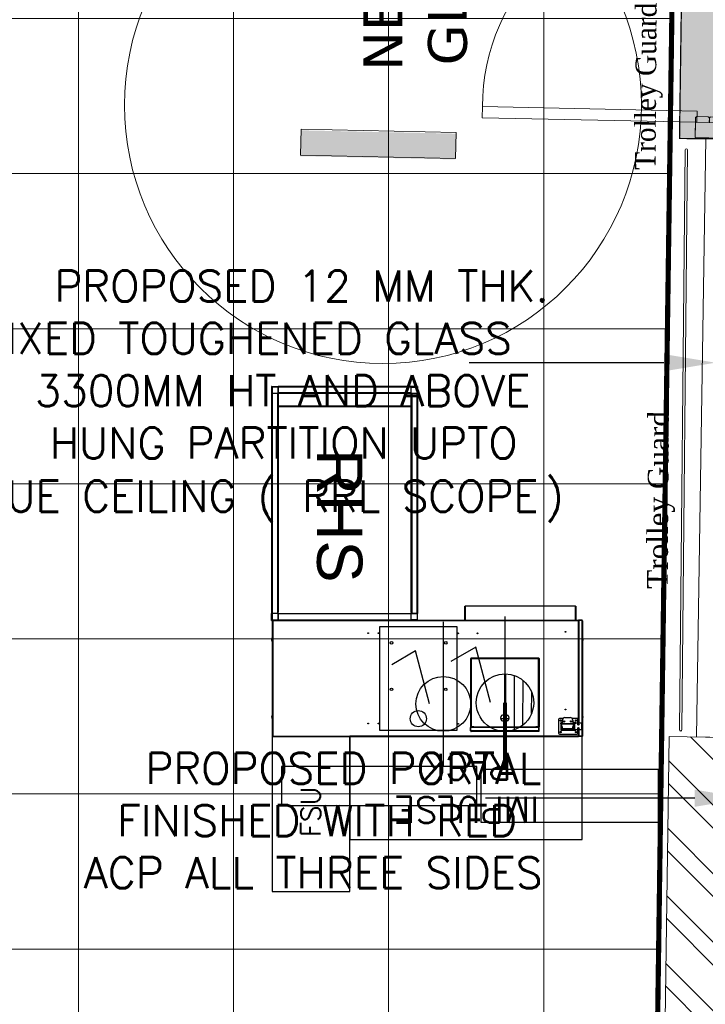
# Model space of a CAD drawing. Header units: millimetres. Extents: x 52937 to 262245, y 6619 to 63681.
# Tile 43 of 56: x 90657 to 93310, y 24290 to 28099. Entities that reach past the tile are written whole.
import ezdxf
from ezdxf.enums import TextEntityAlignment as Align

# ---------------------------------------------------------------- set-up
doc = ezdxf.new("R2010")
doc.units = ezdxf.units.MM
doc.linetypes.add('CONTINU', pattern=[0])
for name, color, linetype in [('ARROWS', 6, 'Continuous'), ('E-6A-RAW-POINT', 6, 'Continuous'), ('E-P D B -01', 211, 'Continuous'), ('E-U D B-01', 211, 'Continuous'), ('E-UPS-POINT', 4, 'Continuous'), ('F-CASH-COUNTER', 8, 'Continuous'), ('F-IMPULSE-RACK', 211, 'Continuous')]:
    doc.layers.add(name, color=color, linetype=linetype)
for name, color, linetype, lineweight in [('CIRCLES', 8, 'Continuous', 0), ('COLUMN', 8, 'Continuous', 0), ('DOUBLE-DOORS', 8, 'Continuous', 0), ('FLOORING-WITH-HATCH', 8, 'Continuous', 20), ('GLAZING', 8, 'Continuous', 18), ('HATCH', 8, 'Continuous', 5), ('PVC-AIR-CURTAIN', 8, 'Continuous', 0), ('SINGLE-DOORS', 8, 'Continuous', 0), ('TEXT', 8, 'Continuous', 5), ('WALL-HATCH', 8, 'Continuous', 5), ('WALLS', 8, 'Continuous', 5)]:
    doc.layers.add(name, color=color, linetype=linetype, lineweight=lineweight)
doc.styles.add('ARIAL', font='romans.shx', dxfattribs={"width": 0.8})
doc.styles.add('ATTR', font='times.ttf', dxfattribs={"height": 15})
doc.styles.add('FIXTXT', font='iso.shx')
doc.styles.add('Scale_50', font='simplex.shx', dxfattribs={"height": 75})
doc.styles.add('SW', font='arial.ttf', dxfattribs={"height": 350})

# ---------------------------------------------------------------- blocks, each defined once
blk = doc.blocks.new('cashtill')
for p, q in [((-2374.5, 3458.7), (-2374.5, 2275)), ((-2374.5, 3458.7), (-2373.3, 3458.7)), ((-1925.7, 3460), (-2373.2, 3460)), ((-2373.2, 3460), (-2373.2, 3458.8)), ((-1926.7, 3457.8), (-2372.3, 3457.8)), ((-2372.3, 3457.8), (-2372.3, 2275)), ((-1926.7, 2275), (-1926.7, 3457.8)), ((-1926, 3458.7), (-1925.9, 3458.3)), ((-1925.8, 3458.3), (-1925.9, 3458.4)), ((-1925.7, 3460), (-1925.7, 3458.8)), ((-1925.2, 3458.7), (-1925.7, 3458.7)), ((-1925.2, 3462.5), (-1925.2, 3461.3)), ((-1925.2, 3462.5), (-1898.2, 3462.5)), ((-1925.2, 3461.2), (-1925.2, 3458.3)), ((-1925.2, 3461.2), (-1924.6, 3461.2)), ((-1923, 3437.5), (-1925.1, 3437.5)), ((-1923, 3460.3), (-1923, 3437.5)), ((-1898.2, 3460.3), (-1923, 3460.3)), ((-1923, 3437.5), (-1898.2, 3437.5)), ((-1923, 3437.5), (-1923, 2922.5)), ((-1899.1, 3437.5), (-1923, 3437.5)), ((-1899.1, 2922.5), (-1899.1, 3437.5)), ((-1898.6, 3437.5), (-1898.6, 2922.5)), ((-1898.2, 3462.5), (-1898.2, 3460.3)), ((-1898.2, 3437.5), (-1898.2, 3460.3)), ((-1898.2, 3460), (-1898.1, 3460)), ((-1898.2, 3457.8), (-1898.1, 3457.8)), ((-1898.2, 3442.2), (-1898.1, 3442.2)), ((-1898.2, 3440), (-1898.1, 3440)), ((-1898.2, 3438.7), (-1898.1, 3438.7)), ((-1898.2, 3437.5), (-1898.1, 3437.5)), ((-1045.2, 3462.5), (-1898.1, 3462.5)), ((-1898.1, 3439.7), (-1898.1, 3460.3)), ((-1045.2, 3460.3), (-1898.1, 3460.3)), ((-1045.2, 3439.7), (-1898.1, 3439.7)), ((-1898.1, 3437.5), (-1898.1, 3438.7)), ((-1895.7, 3438.7), (-1898.1, 3438.7)), ((-1896.8, 3437.5), (-1898.1, 3437.5)), ((-1898.1, 3437.5), (-1898.1, 3437.5)), ((-1896.8, 3437.5), (-1889.5, 3437.5)), ((-1047, 3437.5), (-1889.5, 3437.5)), ((-1097.3, 3437.5), (-1097.3, 2922.5)), ((-1096.1, 2922.5), (-1096.1, 3437.5)), ((-1047, 3437.5), (-1046.9, 3437.5)), ((-1046.9, 2922.5), (-1046.9, 3437.5)), ((-1046.9, 3437.5), (-1045.3, 3437.5)), ((-1045.3, 3460.3), (-1045.3, 3462.5)), ((-1045.3, 3439.4), (-1045.3, 3437.5)), ((-1045.3, 3437.5), (-1022.5, 3437.5)), ((-1021.6, 3462.5), (-1045.2, 3462.5)), ((-1045.2, 3462.5), (-1045.2, 3462.5)), ((-1045.2, 3460.3), (-1045.2, 3439.7)), ((-1022.5, 3460.3), (-1045.2, 3460.3)), ((-1045.2, 3439.7), (-1045.2, 3439.7)), ((-1044.8, 2922.5), (-1044.8, 3437.5)), ((-1022.5, 3437.5), (-1044.8, 3437.5)), ((-1022.5, 3437.5), (-1022.5, 3460.3)), ((-1020.3, 3437.5), (-1022.5, 3437.5)), ((-1022.5, 2922.5), (-1022.5, 3437.5)), ((-1021.6, 3462.5), (-1021.6, 3461.9)), ((-1020.3, 3462.5), (-1021.5, 3462.5)), ((-1020.3, 3462.5), (-1020.3, 3437.5)), ((-1020.3, 2922.5), (-1020.3, 3437.5)), ((-1949.5, 3045), (-2349.5, 3045)), ((-2349.5, 3045), (-2349.5, 2745)), ((-1949.5, 3044.6), (-2349.5, 3044.6)), ((-2349.5, 3043.6), (-1949.5, 3043.6)), ((-1949.5, 2745), (-1949.5, 3045)), ((-1925.2, 2898.8), (-1924.5, 2898.8)), ((-1923, 2922.5), (-1925.1, 2922.5)), ((-1924.8, 2897.5), (-1898.2, 2897.5)), ((-1924.5, 2897.5), (-1924.5, 2275)), ((-1923, 2899.7), (-1923, 2922.5)), ((-1923, 2922.5), (-1898.2, 2922.5)), ((-1923, 2922.5), (-1899.1, 2922.5)), ((-1898.2, 2899.7), (-1923, 2899.7)), ((-1898.2, 2922.5), (-1898.2, 2899.7)), ((-1898.1, 2922.5), (-1898.2, 2922.5)), ((-1898.1, 2921.3), (-1898.2, 2921.3)), ((-1898.2, 2920), (-1898.1, 2920)), ((-1898.1, 2917.8), (-1898.2, 2917.8)), ((-1898.2, 2902.2), (-1898.1, 2902.2)), ((-1898.1, 2900), (-1898.2, 2900)), ((-1898.2, 2897.5), (-1898.2, 2899.7)), ((-1898.1, 2922.5), (-1898.1, 2921.3)), ((-1896.8, 2922.5), (-1898.1, 2922.5)), ((-1898.1, 2922.5), (-1898.1, 2922.5)), ((-1895.8, 2921.3), (-1898.1, 2921.3)), ((-1045.2, 2920.3), (-1898.1, 2920.3)), ((-1898.1, 2899.7), (-1898.1, 2920.3)), ((-1898.1, 2899.7), (-1045.2, 2899.7)), ((-1045.2, 2897.5), (-1898.1, 2897.5)), ((-1889.5, 2922.5), (-1896.8, 2922.5)), ((-1889.5, 2922.5), (-1047, 2922.5)), ((-1046.9, 2922.5), (-1047, 2922.5)), ((-1045.3, 2922.5), (-1046.9, 2922.5)), ((-1045.3, 2920.6), (-1045.3, 2922.5)), ((-1045.3, 2922.5), (-1022.5, 2922.5)), ((-1045.3, 2899.7), (-1045.3, 2897.5)), ((-1045.2, 2920.3), (-1045.2, 2920.3)), ((-1045.2, 2920.3), (-1045.2, 2899.7)), ((-1022.5, 2899.7), (-1045.2, 2899.7)), ((-1021.6, 2897.5), (-1045.2, 2897.5)), ((-1045.2, 2897.5), (-1045.2, 2897.5)), ((-1044.8, 2922.5), (-1022.5, 2922.5)), ((-1020.3, 2922.5), (-1022.5, 2922.5)), ((-1022.5, 2922.5), (-1022.5, 2899.7)), ((-1021.6, 2897.5), (-1021.6, 2898.1)), ((-1020.3, 2897.5), (-1021.5, 2897.5)), ((-1020.3, 2897.5), (-1020.3, 2922.5)), ((-1949.5, 2746), (-2349.5, 2746)), ((-2349.5, 2745), (-1949.5, 2745)), ((-1924.5, 2715), (-1869.5, 2715)), ((-1869.5, 2714), (-1924.5, 2714)), ((-1869.5, 2715), (-1869.5, 2714)), ((-1869.5, 2286), (-1869.5, 2714)), ((-2354.5, 2430.2), (-2354.5, 2689.8)), ((-2351.8, 2692.5), (-2351.8, 2691.3)), ((-2351.8, 2692.5), (-2339.2, 2692.5)), ((-2351.8, 2691.3), (-2339.2, 2691.3)), ((-2351.8, 2428.8), (-2351.8, 2691.2)), ((-2351.8, 2691.2), (-2339.2, 2691.2)), ((-2339.2, 2691.3), (-2339.2, 2692.5)), ((-2339.2, 2428.8), (-2339.2, 2691.2)), ((-2336.9, 2691.2), (-2336.5, 2691.2)), ((-2336.5, 2691.2), (-2336.5, 2689.8)), ((-2336.5, 2689.7), (-2336.5, 2689.8)), ((-2336.5, 2689.7), (-2336.5, 2430.3)), ((-2336.5, 2680), (-2336.3, 2680)), ((-2336.3, 2690.1), (-2336.3, 2692.5)), ((-2072.5, 2692.5), (-2336.3, 2692.5)), ((-2336.3, 2680), (-2336.3, 2690.1)), ((-2073.7, 2690.1), (-2336.3, 2690.1)), ((-2073.7, 2429.9), (-2073.7, 2690.1)), ((-2072.5, 2692.5), (-2072.5, 2691.3)), ((-2071.3, 2691.2), (-2072.5, 2691.2)), ((-2071.3, 2428.8), (-2071.3, 2691.2)), ((-2304.5, 2574.9), (-2304.5, 2545.1)), ((-2336.3, 2440), (-2336.5, 2440)), ((-2336.3, 2429.9), (-2336.3, 2440)), ((-2351.8, 2428.8), (-2339.2, 2428.8)), ((-2351.8, 2427.5), (-2351.8, 2428.7)), ((-2351.8, 2428.7), (-2339.2, 2428.7)), ((-2351.8, 2427.5), (-2339.2, 2427.5)), ((-2339.2, 2428.7), (-2339.2, 2427.5)), ((-2336.9, 2428.8), (-2336.5, 2428.8)), ((-2336.5, 2430.2), (-2336.5, 2430.3)), ((-2336.5, 2430.2), (-2336.5, 2428.8)), ((-2336.3, 2429.9), (-2073.7, 2429.9)), ((-2336.3, 2427.5), (-2336.3, 2429.9)), ((-2072.5, 2427.5), (-2336.3, 2427.5)), ((-2071.3, 2428.8), (-2072.5, 2428.8)), ((-2072.5, 2427.5), (-2072.5, 2428.7)), ((-2364.5, 2348), (-2364.5, 2281)), ((-2308.5, 2352), (-2360.5, 2352)), ((-2354.5, 2345.6), (-2354.5, 2343.3)), ((-2347, 2343.7), (-2349, 2343.7)), ((-2349, 2343.7), (-2349, 2285.3)), ((-2347.5, 2342.3), (-2324.8, 2342.3)), ((-2347.5, 2342.3), (-2347.5, 2341.5)), ((-2347.5, 2341.5), (-2324.8, 2341.5)), ((-2346.7, 2339.2), (-2347.5, 2339.2)), ((-2347.5, 2295.6), (-2347.5, 2339.2)), ((-2347, 2343.7), (-2347, 2343.1)), ((-2322, 2343.7), (-2347, 2343.7)), ((-2347, 2342.3), (-2347, 2343.1)), ((-2347, 2343.1), (-2346.7, 2343.1)), ((-2325.7, 2343.3), (-2346.7, 2343.3)), ((-2346.7, 2343.3), (-2346.7, 2342.3)), ((-2346.7, 2295.6), (-2346.7, 2339.2)), ((-2345.2, 2340.7), (-2345.2, 2341.5)), ((-2337.5, 2341.5), (-2345.2, 2341.5)), ((-2337.5, 2340.7), (-2345.2, 2340.7)), ((-2345, 2339.8), (-2327.3, 2339.8)), ((-2345, 2339.8), (-2345, 2339)), ((-2345, 2339), (-2327.3, 2339)), ((-2344.2, 2336.3), (-2345, 2336.3)), ((-2345, 2297.9), (-2345, 2336.3)), ((-2344.2, 2297.9), (-2344.2, 2336.3)), ((-2342.7, 2337.8), (-2342.7, 2338.6)), ((-2335, 2338.6), (-2342.7, 2338.6)), ((-2335, 2337.8), (-2342.7, 2337.8)), ((-2337.5, 2341.5), (-2337.5, 2340.7)), ((-2335, 2338.6), (-2335, 2337.8)), ((-2327.3, 2339), (-2327.3, 2339.8)), ((-2325.8, 2337.5), (-2325, 2337.5)), ((-2325.8, 2297.1), (-2325.8, 2337.5)), ((-2325.7, 2343.3), (-2325.7, 2342.3)), ((-2325.7, 2343.1), (-2322, 2343.1)), ((-2325, 2337.5), (-2323.5, 2337.5)), ((-2324.8, 2341.5), (-2324.8, 2342.3)), ((-2323.5, 2337.5), (-2323.5, 2297.1)), ((-2323.5, 2337.5), (-2310.8, 2337.5)), ((-2323.3, 2340), (-2322.5, 2340)), ((-2323.3, 2337.5), (-2323.3, 2340)), ((-2322, 2341.6), (-2323.1, 2341.6)), ((-2322.5, 2337.5), (-2322.5, 2340)), ((-2322, 2343.1), (-2322, 2343.7)), ((-2320, 2343.7), (-2322, 2343.7)), ((-2322, 2343.1), (-2322, 2341.6)), ((-2321, 2337.5), (-2321, 2343.7)), ((-2320, 2337.5), (-2320, 2343.7)), ((-2304.5, 2335.2), (-2304.5, 2348)), ((-2300.8, 2327.5), (-2300.8, 2307.1)), ((-2349, 2290.8), (-2347.5, 2290.8)), ((-2346.7, 2295.6), (-2347.5, 2295.6)), ((-2324.8, 2293.1), (-2347.5, 2293.1)), ((-2347.5, 2292.3), (-2347.5, 2293.1)), ((-2347.5, 2289.3), (-2347.5, 2292.3)), ((-2324.8, 2292.3), (-2347.5, 2292.3)), ((-2347.5, 2289.3), (-2347.5, 2262.3)), ((-2347.5, 2289.3), (-2322.5, 2289.3)), ((-2345.2, 2294.1), (-2345.2, 2293.3)), ((-2345.2, 2294.1), (-2337.5, 2294.1)), ((-2345.2, 2293.3), (-2337.5, 2293.3)), ((-2344.2, 2297.9), (-2345, 2297.9)), ((-2345, 2294.8), (-2345, 2295.6)), ((-2327.3, 2295.6), (-2345, 2295.6)), ((-2327.3, 2294.8), (-2345, 2294.8)), ((-2342.7, 2296.4), (-2342.7, 2295.6)), ((-2342.7, 2296.4), (-2335, 2296.4)), ((-2342.7, 2295.6), (-2335, 2295.6)), ((-2337.5, 2293.3), (-2337.5, 2294.1)), ((-2335, 2295.6), (-2335, 2296.4)), ((-2327.3, 2295.6), (-2327.3, 2294.8)), ((-2325.8, 2297.1), (-2325, 2297.1)), ((-2323.5, 2297.1), (-2325, 2297.1)), ((-2324.8, 2293.1), (-2324.8, 2292.3)), ((-2324.8, 2292.3), (-2322.5, 2292.3)), ((-2310.8, 2297.1), (-2323.5, 2297.1)), ((-2323.3, 2294.6), (-2323.3, 2297.1)), ((-2323.3, 2294.6), (-2322.5, 2294.6)), ((-2322.5, 2294.6), (-2322.5, 2297.1)), ((-2322.5, 2292.3), (-2322.5, 2289.3)), ((-2322.5, 2290.8), (-2321, 2290.8)), ((-2322.5, 2262.3), (-2322.5, 2289.3)), ((-2322.5, 2287.4), (-2322, 2287.4)), ((-2322, 2285.9), (-2322.5, 2285.9)), ((-2322, 2287.4), (-2322, 2285.9)), ((-2322, 2285.3), (-2322, 2285.9)), ((-2321, 2290.8), (-2321, 2297.1)), ((-2320, 2285.3), (-2320, 2297.1)), ((-2304.5, 2281), (-2304.5, 2299.3)), ((-1924.5, 2286), (-1869.5, 2286)), ((-1869.5, 2286), (-1869.5, 2285)), ((-2374.5, 2275), (-2373.7, 2275)), ((-2374.5, 2261.8), (-2374.5, 2275)), ((-2374.5, 2261.8), (-2373.7, 2261.8)), ((-2374.5, 2261.8), (-2374.5, 2261.3)), ((-2373.7, 2261.8), (-2373.7, 2275)), ((-2373.6, 2273.2), (-2373.6, 2275)), ((-2373.6, 2275), (-2347.5, 2275)), ((-2373.6, 2261.8), (-2373.6, 2273.2)), ((-2347.5, 2273.2), (-2373.6, 2273.2)), ((-1925.3, 2261.8), (-2373.6, 2261.8)), ((-2373.5, 2261.3), (-2373.4, 2261.3)), ((-2373.2, 2260), (-2372.7, 2260)), ((-1926.3, 2260), (-2372.7, 2260)), ((-2360.5, 2277), (-2347.5, 2277)), ((-2354.5, 2285.6), (-2354.5, 2283.3)), ((-2349, 2285.3), (-2347.5, 2285.3)), ((-2347.5, 2262.3), (-2322.5, 2262.3)), ((-2345, 2275), (-2339.9, 2275)), ((-2344.4, 2277), (-2340.5, 2277)), ((-2340.9, 2273.2), (-2344, 2273.2)), ((-2330, 2275), (-2324.9, 2275)), ((-2329.4, 2277), (-2325.5, 2277)), ((-2325.9, 2273.2), (-2329, 2273.2)), ((-2322.5, 2285.3), (-2322, 2285.3)), ((-2322.5, 2277), (-2308.5, 2277)), ((-2322.5, 2275), (-1925.3, 2275)), ((-1925.3, 2273.2), (-2322.5, 2273.2)), ((-2322, 2285.3), (-2320, 2285.3)), ((-1926.3, 2260), (-1925.7, 2260)), ((-1925.7, 2260), (-1925.7, 2260.7)), ((-1925.4, 2261.3), (-1925.5, 2261.3)), ((-1925.3, 2275), (-1925.3, 2273.2)), ((-1925.3, 2261.8), (-1925.3, 2275)), ((-1924.5, 2275), (-1925.3, 2275)), ((-1925.3, 2261.8), (-1925.3, 2273.2)), ((-1924.5, 2261.8), (-1925.3, 2261.8)), ((-1869.5, 2285), (-1924.5, 2285)), ((-1924.5, 2261.8), (-1924.5, 2275)), ((-1924.5, 2261.8), (-1924.5, 2261.3))]:
    blk.add_line(p, q)
at = {"flags": 128}
for points in [[(-2372.8, 3458.6), (-2373, 3458.5), (-2373.1, 3458.3)], [(-1898.1, 3460.3), (-1898.1, 3460.7), (-1898.1, 3461.1), (-1898.1, 3461.5), (-1898.1, 3461.8), (-1898.1, 3462.1), (-1898.1, 3462.3), (-1898.1, 3462.4), (-1898.1, 3462.5)], [(-1045.2, 3462.5), (-1045.2, 3462.4), (-1045.2, 3462.3), (-1045.2, 3462.1), (-1045.2, 3461.8), (-1045.2, 3461.5), (-1045.2, 3461.1), (-1045.2, 3460.7), (-1045.2, 3460.3)], [(-1020, 3367.5), (-1020.1, 3369.8), (-1020.3, 3370.6)], [(-1020.3, 3364.4), (-1020.1, 3365.2), (-1020, 3367.5)], [(-1020, 2992.5), (-1020.1, 2994.8), (-1020.3, 2995.6)], [(-1020.3, 2989.4), (-1020.1, 2990.2), (-1020, 2992.5)], [(-1898.1, 2897.5), (-1898.1, 2897.5), (-1898.1, 2897.6), (-1898.1, 2897.9), (-1898.1, 2898.1), (-1898.1, 2898.5), (-1898.1, 2898.8), (-1898.1, 2899.3), (-1898.1, 2899.7)], [(-1045.2, 2899.7), (-1045.2, 2899.3), (-1045.2, 2898.8), (-1045.2, 2898.5), (-1045.2, 2898.1), (-1045.2, 2897.9), (-1045.2, 2897.6), (-1045.2, 2897.5), (-1045.2, 2897.5)]]:
    blk.add_lwpolyline(points, dxfattribs=at)
for centre, radius in [((-2324, 3089.1), 1.5), ((-1974, 3089.1), 1.5), ((-2324, 3049.1), 1.5), ((-1974, 3049.1), 1.5), ((-2191.6, 2998.8), 5), ((-2011.6, 2998.8), 5), ((-2305.2, 2894.8), 31.2), ((-2191.6, 2788.8), 5), ((-2011.6, 2788.8), 5), ((-2325, 2740.9), 1.5), ((-1975, 2740.9), 1.5), ((-1975, 2665.9), 1.5), ((-2302.8, 2560), 15), ((-2357, 2344.5), 2.75), ((-2315.8, 2331), 2.75), ((-2312, 2344.5), 2.75), ((-2269.5, 2325.1), 1.5), ((-1969.5, 2325.1), 1.5), ((-2357, 2284.5), 2.75), ((-2315.8, 2303.5), 2.75), ((-2312, 2284.5), 2.75), ((-2342.5, 2275.3), 2.6), ((-2327.5, 2275.3), 2.6)]:
    blk.add_circle(centre, radius)
for centre, radius, start, end in [((-2372.3, 3457.8), 2.2, 114.9865, 155.0135), ((-2299.5, 3447.5), 15, 90, 123.5573), ((-2299.5, 3447.5), 15, 56.4427, 90), ((-1999.5, 3447.5), 15, 90, 123.5573), ((-1999.5, 3447.5), 15, 56.4427, 90), ((-2360.5, 2348), 4, 90, 180), ((-2345.2, 2339.2), 2.3, 90, 180), ((-2345.2, 2339.2), 1.5, 90, 180), ((-2342.7, 2336.3), 2.3, 90, 180), ((-2342.7, 2336.3), 1.5, 90, 180), ((-2327.3, 2337.5), 2.3, 0, 90), ((-2327.3, 2337.5), 1.5, 360, 90), ((-2324.8, 2340), 2.3, 0, 90), ((-2324.8, 2340), 1.5, 0, 90), ((-2310.8, 2327.5), 10, 0, 90), ((-2308.5, 2348), 4, 0, 90), ((-2345.2, 2295.6), 2.3, 180, 270), ((-2345.2, 2295.6), 1.5, 180, 270), ((-2342.7, 2297.9), 2.3, 180, 270), ((-2342.7, 2297.9), 1.5, 180, 270), ((-2327.3, 2297.1), 2.3, 270, 0), ((-2327.3, 2297.1), 1.5, 270, 0), ((-2324.8, 2294.6), 2.3, 270, 0), ((-2324.8, 2294.6), 1.5, 270, 0), ((-2310.8, 2307.1), 10, 270, 0), ((-2360.5, 2281), 4, 180, 270), ((-2308.5, 2281), 4, 270, 0), ((-2299.5, 2272.5), 15, 236.4427, 270), ((-2299.5, 2272.5), 15, 270, 303.5573), ((-1999.5, 2272.5), 15, 236.4427, 270), ((-1999.5, 2272.5), 15, 270, 303.5573)]:
    blk.add_arc(centre, radius, start, end)
for points, knots in [([(-2374.5, 3458.7), (-2374.4, 3458.6), (-2374.4, 3458.5), (-2374, 3458.3), (-2373.4, 3458.1), (-2372.8, 3457.9), (-2372.4, 3457.8), (-2372.3, 3457.8)], [0, 0, 0, 0, 0.222347, 0.444716, 0.667085, 0.889454, 1, 1, 1, 1]), ([(-2373.3, 3458.7), (-2373.2, 3458.6), (-2373.2, 3458.5), (-2372.9, 3458.2), (-2372.6, 3458), (-2372.4, 3457.8), (-2372.3, 3457.8)], [0, 0, 0, 0, 0.280308, 0.530237, 0.780092, 1, 1, 1, 1]), ([(-2372.3, 3457.8), (-2372.3, 3458), (-2372.5, 3458.5), (-2372.7, 3459.2), (-2372.9, 3459.7), (-2373.1, 3460), (-2373.2, 3460), (-2373.2, 3460)], [0, 0, 0, 0, 0.222347, 0.444716, 0.667085, 0.889454, 1, 1, 1, 1]), ([(-2372.3, 3457.8), (-2372.3, 3457.9), (-2372.5, 3458.2), (-2372.8, 3458.5), (-2373, 3458.7), (-2373.1, 3458.8), (-2373.2, 3458.8)], [0, 0, 0, 0, 0.280308, 0.530237, 0.780092, 1, 1, 1, 1]), ([(-1925.7, 3460), (-1925.8, 3460), (-1925.9, 3459.9), (-1926.1, 3459.5), (-1926.4, 3458.9), (-1926.5, 3458.3), (-1926.6, 3457.9), (-1926.7, 3457.8)], [0, 0, 0, 0, 0.222347, 0.444716, 0.667085, 0.889454, 1, 1, 1, 1]), ([(-1925.7, 3458.8), (-1925.8, 3458.8), (-1926, 3458.7), (-1926.2, 3458.5), (-1926.4, 3458.1), (-1926.6, 3457.9), (-1926.7, 3457.8)], [0, 0, 0, 0, 0.280308, 0.530237, 0.780092, 1, 1, 1, 1]), ([(-1926.7, 3457.8), (-1926.5, 3457.9), (-1926.2, 3458), (-1925.9, 3458.3), (-1925.7, 3458.5), (-1925.7, 3458.6), (-1925.7, 3458.7)], [0, 0, 0, 0, 0.280308, 0.530237, 0.780092, 1, 1, 1, 1]), ([(-1926.7, 3457.8), (-1926.4, 3457.8), (-1925.9, 3458), (-1925.4, 3458.1), (-1925.2, 3458.2), (-1925.2, 3458.2)], [0, 0, 0, 0, 0.46029, 0.920625, 1, 1, 1, 1]), ([(-1925.2, 3459.4), (-1925.3, 3459.5), (-1925.4, 3459.7), (-1925.7, 3459.7), (-1925.7, 3459.7)], [0, 0, 0, 0, 0.745103, 1, 1, 1, 1]), ([(-1923, 3460.3), (-1923.1, 3460.6), (-1923.5, 3461.2), (-1924.1, 3461.9), (-1924.6, 3462.4), (-1925, 3462.5), (-1925.2, 3462.5)], [0, 0, 0, 0, 0.254667, 0.509559, 0.764452, 1, 1, 1, 1]), ([(-1923, 3460.3), (-1923.2, 3460.5), (-1923.8, 3460.9), (-1924.5, 3461.2), (-1925, 3461.3), (-1925.2, 3461.3)], [0, 0, 0, 0, 0.369906, 0.741592, 1, 1, 1, 1]), ([(-1923.7, 3460.8), (-1923.7, 3460.8), (-1923.6, 3460.7), (-1923.3, 3460.5), (-1923.1, 3460.4), (-1923, 3460.3)], [0, 0, 0, 0, 0.145831, 0.572916, 1, 1, 1, 1]), ([(-1890.3, 3437.5), (-1891, 3437.5), (-1892.5, 3437.6), (-1895.1, 3438.3), (-1896.9, 3439.2), (-1898.1, 3439.7)], [0, 0, 0, 0, 0.284817, 0.548264, 1, 1, 1, 1]), ([(-1022.5, 3460.3), (-1022.2, 3460.5), (-1021.6, 3460.8), (-1020.9, 3461.4), (-1020.4, 3461.9), (-1020.3, 3462.3), (-1020.3, 3462.5)], [0, 0, 0, 0, 0.254667, 0.509559, 0.764452, 1, 1, 1, 1]), ([(-1022.5, 3460.3), (-1022.3, 3460.6), (-1021.9, 3461.1), (-1021.5, 3461.8), (-1021.5, 3462.3), (-1021.5, 3462.5)], [0, 0, 0, 0, 0.369906, 0.741592, 1, 1, 1, 1]), ([(-1022, 3461.1), (-1022, 3461), (-1022.1, 3460.9), (-1022.3, 3460.7), (-1022.4, 3460.4), (-1022.5, 3460.3)], [0, 0, 0, 0, 0.145831, 0.572916, 1, 1, 1, 1]), ([(-1923, 2899.7), (-1923.1, 2899.4), (-1923.5, 2898.8), (-1924.1, 2898.1), (-1924.6, 2897.6), (-1925, 2897.5), (-1925.2, 2897.5)], [0, 0, 0, 0, 0.254667, 0.509559, 0.764452, 1, 1, 1, 1]), ([(-1923, 2899.7), (-1923.2, 2899.5), (-1923.8, 2899.1), (-1924.5, 2898.7), (-1925, 2898.7), (-1925.2, 2898.7)], [0, 0, 0, 0, 0.369906, 0.741592, 1, 1, 1, 1]), ([(-1923.7, 2899.2), (-1923.7, 2899.2), (-1923.6, 2899.3), (-1923.3, 2899.5), (-1923.1, 2899.6), (-1923, 2899.7)], [0, 0, 0, 0, 0.145831, 0.572916, 1, 1, 1, 1]), ([(-1898.1, 2920.3), (-1897.4, 2920.6), (-1896, 2921.2), (-1893.4, 2922.2), (-1891.5, 2922.4), (-1890.3, 2922.5)], [0, 0, 0, 0, 0.284817, 0.548264, 1, 1, 1, 1]), ([(-1022.5, 2899.7), (-1022.2, 2899.5), (-1021.6, 2899.1), (-1020.9, 2898.6), (-1020.4, 2898), (-1020.3, 2897.7), (-1020.3, 2897.5)], [0, 0, 0, 0, 0.254667, 0.509559, 0.764452, 1, 1, 1, 1]), ([(-1022, 2898.9), (-1022, 2898.9), (-1022.1, 2899), (-1022.3, 2899.3), (-1022.4, 2899.6), (-1022.5, 2899.7)], [0, 0, 0, 0, 0.145831, 0.572916, 1, 1, 1, 1]), ([(-1022.5, 2899.7), (-1022.3, 2899.4), (-1021.9, 2898.9), (-1021.5, 2898.1), (-1021.5, 2897.7), (-1021.5, 2897.5)], [0, 0, 0, 0, 0.369906, 0.741592, 1, 1, 1, 1]), ([(-2351.8, 2692.5), (-2352.1, 2692.4), (-2352.7, 2692.4), (-2353.6, 2691.9), (-2354.2, 2691.1), (-2354.4, 2690.4), (-2354.5, 2689.9), (-2354.5, 2689.8)], [0, 0, 0, 0, 0.226588, 0.453231, 0.679874, 0.906516, 1, 1, 1, 1]), ([(-2354.5, 2689.8), (-2354.4, 2689.9), (-2354.4, 2690.1), (-2353.8, 2690.4), (-2353.1, 2690.8), (-2352.3, 2691), (-2351.9, 2691.2), (-2351.8, 2691.2)], [0, 0, 0, 0, 0.226588, 0.453231, 0.679874, 0.906516, 1, 1, 1, 1]), ([(-2351.8, 2691.3), (-2351.9, 2691.3), (-2352.3, 2691.2), (-2352.7, 2691), (-2352.8, 2690.9), (-2352.8, 2690.8)], [0, 0, 0, 0, 0.45446, 0.961422, 1, 1, 1, 1]), ([(-2336.5, 2689.8), (-2336.5, 2690.1), (-2336.6, 2690.7), (-2337.1, 2691.6), (-2337.8, 2692.2), (-2338.6, 2692.5), (-2339, 2692.5), (-2339.2, 2692.5)], [0, 0, 0, 0, 0.227761, 0.455584, 0.683406, 0.911229, 1, 1, 1, 1]), ([(-2338.1, 2690.8), (-2338.2, 2690.9), (-2338.5, 2691.2), (-2338.9, 2691.3), (-2339.2, 2691.3)], [0, 0, 0, 0, 0.482368, 1, 1, 1, 1]), ([(-2339.2, 2691.2), (-2338.8, 2691.1), (-2338.2, 2690.9), (-2337.3, 2690.5), (-2336.7, 2690.2), (-2336.5, 2689.9), (-2336.5, 2689.8), (-2336.5, 2689.7)], [0, 0, 0, 0, 0.227761, 0.455584, 0.683406, 0.911229, 1, 1, 1, 1]), ([(-2072.5, 2692.5), (-2072.6, 2692.5), (-2072.8, 2692.4), (-2073, 2691.9), (-2073.3, 2691.3), (-2073.5, 2690.6), (-2073.6, 2690.2), (-2073.7, 2690.1)], [0, 0, 0, 0, 0.224148, 0.448331, 0.672513, 0.896695, 1, 1, 1, 1]), ([(-2072.5, 2691.3), (-2072.6, 2691.3), (-2072.8, 2691.2), (-2073.1, 2690.9), (-2073.4, 2690.5), (-2073.6, 2690.2), (-2073.7, 2690.1)], [0, 0, 0, 0, 0.279305, 0.530056, 0.780735, 1, 1, 1, 1]), ([(-2351.8, 2428.8), (-2352.1, 2428.9), (-2352.7, 2429.1), (-2353.6, 2429.4), (-2354.2, 2429.7), (-2354.4, 2430), (-2354.5, 2430.1), (-2354.5, 2430.2)], [0, 0, 0, 0, 0.226588, 0.453231, 0.679874, 0.906516, 1, 1, 1, 1]), ([(-2354.5, 2430.2), (-2354.4, 2429.9), (-2354.4, 2429.2), (-2353.8, 2428.4), (-2353.1, 2427.8), (-2352.3, 2427.5), (-2351.9, 2427.5), (-2351.8, 2427.5)], [0, 0, 0, 0, 0.226588, 0.453231, 0.679874, 0.906516, 1, 1, 1, 1]), ([(-2352.8, 2429.1), (-2352.7, 2429), (-2352.4, 2428.7), (-2352, 2428.7), (-2351.8, 2428.7)], [0, 0, 0, 0, 0.442634, 1, 1, 1, 1]), ([(-2336.5, 2430.3), (-2336.5, 2430.1), (-2336.6, 2429.9), (-2337.1, 2429.6), (-2337.8, 2429.2), (-2338.6, 2429), (-2339, 2428.8), (-2339.2, 2428.8)], [0, 0, 0, 0, 0.227761, 0.455584, 0.683406, 0.911229, 1, 1, 1, 1]), ([(-2339.2, 2427.5), (-2338.8, 2427.5), (-2338.2, 2427.6), (-2337.3, 2428.1), (-2336.7, 2428.9), (-2336.5, 2429.6), (-2336.5, 2430.1), (-2336.5, 2430.2)], [0, 0, 0, 0, 0.227761, 0.455584, 0.683406, 0.911229, 1, 1, 1, 1]), ([(-2339.2, 2428.7), (-2339, 2428.7), (-2338.6, 2428.7), (-2338.2, 2428.9), (-2338.1, 2429.1), (-2338.1, 2429.1)], [0, 0, 0, 0, 0.436723, 0.937515, 1, 1, 1, 1]), ([(-2073.7, 2429.9), (-2073.6, 2429.6), (-2073.4, 2429), (-2073.2, 2428.3), (-2072.9, 2427.7), (-2072.7, 2427.5), (-2072.6, 2427.5), (-2072.5, 2427.5)], [0, 0, 0, 0, 0.224148, 0.44833, 0.672512, 0.896695, 1, 1, 1, 1]), ([(-2073.7, 2429.9), (-2073.6, 2429.7), (-2073.4, 2429.4), (-2073.1, 2429), (-2072.8, 2428.7), (-2072.6, 2428.7), (-2072.5, 2428.7)], [0, 0, 0, 0, 0.279305, 0.530056, 0.780735, 1, 1, 1, 1]), ([(-2374.5, 2261.8), (-2374.4, 2261.6), (-2374.4, 2261.1), (-2374.1, 2260.6), (-2373.6, 2260.2), (-2373.1, 2260), (-2372.8, 2260), (-2372.7, 2260)], [0, 0, 0, 0, 0.226021, 0.452093, 0.678165, 0.904238, 1, 1, 1, 1]), ([(-2373.7, 2261.8), (-2373.6, 2261.7), (-2373.6, 2261.4), (-2373.5, 2261.2), (-2373.4, 2261.1), (-2373.3, 2261.1)], [0, 0, 0, 0, 0.441101, 0.926529, 1, 1, 1, 1]), ([(-2372.7, 2260), (-2372.7, 2260), (-2372.9, 2260), (-2373.1, 2260.4), (-2373.3, 2260.9), (-2373.5, 2261.4), (-2373.6, 2261.7), (-2373.6, 2261.8)], [0, 0, 0, 0, 0.226021, 0.452093, 0.678165, 0.904238, 1, 1, 1, 1]), ([(-1925.3, 2261.8), (-1925.4, 2261.6), (-1925.5, 2261.1), (-1925.8, 2260.6), (-1926, 2260.2), (-1926.1, 2260), (-1926.2, 2260), (-1926.3, 2260)], [0, 0, 0, 0, 0.226021, 0.452093, 0.678165, 0.904238, 1, 1, 1, 1]), ([(-1926.3, 2260), (-1926, 2260), (-1925.6, 2260), (-1925.1, 2260.4), (-1924.7, 2260.9), (-1924.5, 2261.4), (-1924.5, 2261.7), (-1924.5, 2261.8)], [0, 0, 0, 0, 0.226021, 0.452093, 0.678165, 0.904238, 1, 1, 1, 1]), ([(-1925.6, 2261), (-1925.6, 2261), (-1925.5, 2261.1), (-1925.3, 2261.4), (-1925.3, 2261.6), (-1925.3, 2261.8)], [0, 0, 0, 0, 0.004412, 0.479813, 1, 1, 1, 1])]:
    blk.add_open_spline(points, degree=3, knots=knots)
for points in [[(-1925.2, 3461.2), (-1925.1, 3461.1), (-1925.1, 3461), (-1924.6, 3460.7), (-1923.8, 3460.5), (-1923.2, 3460.4), (-1923, 3460.3)], [(-1045.2, 3439.7), (-1045.3, 3439.4), (-1045.4, 3438.8), (-1045.5, 3438.1), (-1045.6, 3437.6), (-1045.7, 3437.5), (-1045.8, 3437.5)], [(-1021.6, 3462.5), (-1021.7, 3462.4), (-1021.8, 3462.4), (-1022, 3461.9), (-1022.3, 3461.1), (-1022.4, 3460.6), (-1022.5, 3460.3)], [(-1925.2, 2898.8), (-1925.1, 2898.9), (-1925.1, 2899), (-1924.6, 2899.2), (-1923.8, 2899.5), (-1923.2, 2899.6), (-1923, 2899.7)], [(-1045.8, 2922.5), (-1045.7, 2922.4), (-1045.6, 2922.4), (-1045.5, 2921.9), (-1045.4, 2921.1), (-1045.3, 2920.6), (-1045.2, 2920.3)], [(-1021.6, 2897.5), (-1021.7, 2897.5), (-1021.8, 2897.6), (-1022, 2898.1), (-1022.3, 2898.8), (-1022.4, 2899.4), (-1022.5, 2899.7)], [(-2073.7, 2690.1), (-2073.5, 2690.2), (-2073.2, 2690.4), (-2072.8, 2690.6), (-2072.5, 2690.9), (-2072.5, 2691.1), (-2072.5, 2691.2)], [(-2073.7, 2690.1), (-2073.3, 2690.2), (-2072.7, 2690.4), (-2071.9, 2690.6), (-2071.4, 2690.9), (-2071.3, 2691.1), (-2071.3, 2691.2)], [(-2071.3, 2428.8), (-2071.3, 2428.8), (-2071.4, 2429), (-2071.9, 2429.3), (-2072.7, 2429.6), (-2073.3, 2429.8), (-2073.7, 2429.9)], [(-2072.5, 2428.8), (-2072.5, 2428.8), (-2072.5, 2429), (-2072.8, 2429.3), (-2073.2, 2429.6), (-2073.5, 2429.8), (-2073.7, 2429.9)]]:
    blk.add_open_spline(points, degree=3)
blk = doc.blocks.new('CASH-COUNTER-RHS')
at = {"rotation": 180}
blk.add_blockref('cashtill', (534486.4, -1290563.4), dxfattribs=at)
at = {"ltscale": 50, "insert": (535748.7, -1293674.9), "char_height": 175, "attachment_point": 1, "style": 'SW'}
blk.add_mtext_dynamic_manual_height_columns('RHS', width=565.594, gutter_width=1750, heights=[0], dxfattribs=at)
blk = doc.blocks.new('IMPULSE-RACK')
at = {"layer": 'F-IMPULSE-RACK', "ltscale": 4}
blk.add_lwpolyline([(0, 0), (900, 0), (900, 400), (0, 400)], close=True, dxfattribs=at)
at = {"layer": 'F-IMPULSE-RACK', "insert": (447.1, 335.5), "char_height": 100, "width": 542.074, "attachment_point": 2, "style": 'Scale_50'}
blk.add_mtext('IMPULSE RACK', dxfattribs=at)
blk = doc.blocks.new('CASH-COUNTER-FSU')
blk.add_lwpolyline([(0, 0), (600, 0), (600, 300), (0, 300)], close=True)
at = {"insert": (212.1, 188.5), "char_height": 75, "width": 428.929, "attachment_point": 1, "style": 'Scale_50'}
blk.add_mtext('FSU ', dxfattribs=at)
blk = doc.blocks.new('STAFF')
at = {"layer": 'ARROWS'}
h = blk.add_hatch(dxfattribs=at)
h.set_pattern_fill('ANSI37', color=256, scale=50, style=0)
h.set_pattern_definition([(45, (853233.83, -315675.63), (-112.253, 112.253), []), (135, (853233.83, -315675.63), (-112.253, -112.253), [])])
h.paths.add_polyline_path([(849552, -319261), (849972, -319261), (849972, -320521), (850392, -320521), (850392, -319261), (850812, -319261), (850182, -318631)])
for p, q in [((849552, -319261), (850182, -318631)), ((850812, -319261), (850182, -318631)), ((849972, -319261), (849552, -319261)), ((849972, -320521), (849972, -319261)), ((850392, -320521), (850392, -319261)), ((850392, -319261), (850812, -319261)), ((849972, -320521), (850392, -320521))]:
    blk.add_line(p, q, dxfattribs=at)
blk = doc.blocks.new('DOORS-3')
at = {"layer": 'DOUBLE-DOORS'}
for p, q in [((102.4, 932.7), (59.3, 932.7)), ((1697.6, 932.7), (1740.7, 932.7))]:
    blk.add_line(p, q, dxfattribs=at)
for points in [[(59.3, 102.4), (102.4, 102.4), (102.4, 932.7), (59.3, 932.7)], [(1740.7, 102.4), (1697.6, 102.4), (1697.6, 932.7), (1740.7, 932.7)]]:
    blk.add_lwpolyline(points, close=True, dxfattribs=at)
for points in [[(80.9, 48.5, 0.414215), (75.5, 53.9), (59.3, 53.9), (59.3, 102.4, 0.414211), (53.9, 107.8), (0, 107.8), (0, 0), (75.5, 0, 0.414214), (80.9, 5.4)], [(1719.1, 48.5, -0.414215), (1724.5, 53.9), (1740.7, 53.9), (1740.7, 102.4, -0.414211), (1746.1, 107.8), (1800, 107.8), (1800, 0), (1724.5, 0, -0.414214), (1719.1, 5.4)]]:
    blk.add_lwpolyline(points, format="xyb", close=True, dxfattribs=at)
for centre, start, end in [((119.5, 151.2), 356.4213, 91.2528), ((1680.5, 151.2), 88.7472, 183.5787)]:
    blk.add_arc(centre, 781.7, start, end, dxfattribs=at)
blk = doc.blocks.new('EXIT-DOOR')
at = {"layer": 'HATCH', "extrusion": (-2.47742e-11, -2.40905e-09, 1)}
h = blk.add_hatch(color=256, dxfattribs=at)
h.set_gradient(color1=(132, 132, 132), color2=(76, 0, 0), one_color=1, name='INVCYLINDER')
h.paths.add_polyline_path([(10611207.9, 1813216.4), (10611205.8, 1813116.5), (10611805.7, 1813103.9), (10611807.7, 1813203.9)])
at = {"layer": 'HATCH'}
blk.add_hatch(color=256, dxfattribs=at).paths.add_polyline_path([(10612657.7, 1813085.7), (10612892.7, 1813083.3), (10612867.2, 1811279.6), (10612632.2, 1811281.3)])
at = {"layer": 'CIRCLES', "ltscale": 20}
for centre in [(10611503.6, 1813010.6, 0), (10611484.6, 1811410.3, 0)]:
    blk.add_circle(centre, 1000, dxfattribs=at)
at = {"layer": 'COLUMN', "ltscale": 400, "extrusion": (-2.47742e-11, -2.40905e-09, 1), "elevation": 0}
for points in [[(10611205.8, 1813116.5), (10611805.7, 1813103.9), (10611807.7, 1813203.9), (10611207.9, 1813216.4), (10611205.8, 1813116.5)], [(10611165.9, 1811217), (10611765.8, 1811204.4), (10611767.8, 1811304.4), (10611168, 1811316.9), (10611165.9, 1811217)]]:
    blk.add_lwpolyline(points, dxfattribs=at)
at = {"layer": 'PVC-AIR-CURTAIN', "const_width": 5}
blk.add_lwpolyline([(10612657.7, 1813085.7), (10612892.7, 1813083.3), (10612867.2, 1811279.6), (10612632.2, 1811281.3)], close=True, dxfattribs=at)
at = {"layer": 'PVC-AIR-CURTAIN', "ltscale": 500}
blk.add_lwpolyline([(10612657.7, 1813085.7), (10612632.2, 1811281.3), (10612862.2, 1811279.6), (10612887.7, 1813081.5)], close=True, dxfattribs=at)
at = {"layer": 'SINGLE-DOORS', "ltscale": 5, "extrusion": (-2.47742e-11, -2.40905e-09, 1), "rotation": 88.79579108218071}
blk.add_blockref('DOORS-3', (10612800.3, 1811282.6, 0), dxfattribs=at)
at = {"layer": 'SINGLE-DOORS', "ltscale": 5, "extrusion": (-2.47742e-11, -2.40905e-09, 1), "xscale": -1, "rotation": 268.7957910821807}
blk.add_blockref('DOORS-3', (10612692.5, 1811284.9, 0), dxfattribs=at)
at = {"layer": 'TEXT', "extrusion": (-2.47742e-11, -2.40905e-09, 1), "xscale": 0.2045743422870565, "yscale": 0.2045743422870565, "zscale": 0.2045743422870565, "rotation": 268.7957910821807}
for p in [(10682234.5, 1984917.3, 0), (10682227.3, 1984575.9, 0)]:
    blk.add_blockref('STAFF', p, dxfattribs=at)
at = {"layer": 'PVC-AIR-CURTAIN', "style": 'FIXTXT'}
blk.add_text('AIR CURTAIN', height=68.611, rotation=270.9011, dxfattribs=at).set_placement((10612775.2, 1812158.6), align=Align.MIDDLE_CENTER)
at = {"layer": 'TEXT', "insert": (10612062.2, 1812952.5), "char_height": 150, "width": 1410.432, "attachment_point": 9, "rotation": 90, "style": 'ARIAL'}
blk.add_mtext('\\pxqc,t13;{\\fVerdana|b0|i0|c0|p34;\\W1;NEW DOUBLE \\PGLASS DOOR\\P }', dxfattribs=at)
blk = doc.blocks.new('6A UPS POINT')
at = {"layer": 'E-UPS-POINT'}
h = blk.add_hatch(dxfattribs=at)
h.set_pattern_fill('_USER', color=6, scale=40.02075, angle=90, style=0, pattern_type=0)
h.set_pattern_definition([(90, (-12463.57, -36874.51), (-40.02075, 0), [])])
h.paths.add_polyline_path([(0, 133.4, 0.414214), (-133.4, 0, 0.414214), (0, -133.4)])
at = {"layer": 'E-UPS-POINT', "color": 40, "flags": 128}
for points in [[(0, -133.4), (0, 400.2)], [(66.7, 0), (135.8, 257.7), (251.3, 191)]]:
    blk.add_lwpolyline(points, dxfattribs=at)
blk.add_lwpolyline([(-133.4, 0, 1), (133.4, 0, 1)], format="xyb", close=True, dxfattribs=at)
blk = doc.blocks.new('6A-RAW-POINT')
at = {"layer": 'E-6A-RAW-POINT', "flags": 128}
for points in [[(0, 0), (0, 4)], [(0.5, 1), (1.018, 2.932), (1.884, 2.432)]]:
    blk.add_lwpolyline(points, dxfattribs=at)
blk.add_lwpolyline([(-1, 1, 1), (1, 1, 1)], format="xyb", close=True, dxfattribs=at)

msp = doc.modelspace()

# ---------------------------------------------------------------- hatches: boundary and pattern name
at = {"layer": 'FLOORING-WITH-HATCH', "linetype": 'CONTINU'}
h = msp.add_hatch(dxfattribs=at)
h.set_pattern_fill('_USER', color=8, scale=600, style=0, double=1, pattern_type=0)
h.set_pattern_definition([(0, (69884.6, 45503.13), (0, 600), []), (90, (69884.6, 45503.13), (-600, 4e-14), [])])
h.paths.add_polyline_path([(87198.6, 29439.8), (86998.8, 29439.8), (86998.8, 17940.4), (82273.8, 17940.4), (82273.6, 29739.8), (82843.6, 29739.8), (82843.6, 31169.8), (85103.6, 31169.8), (85103.6, 29739.8), (87198.6, 29739.8)], flags=16)
h.paths.add_polyline_path([(71848.6, 44614.6), (72148.6, 44614.6), (72148.6, 43914.6), (71848.6, 43914.6)], flags=16)
h.paths.add_polyline_path([(77548.7, 44615.1), (77848.7, 44615.1), (77848.7, 43915.1), (77548.7, 43915.1)], flags=16)
h.paths.add_polyline_path([(83298.7, 44614.6), (83598.7, 44614.6), (83598.7, 43914.6), (83298.7, 43914.6)], flags=16)
h.paths.add_polyline_path([(83298.7, 40665.4), (83598.7, 40665.4), (83598.7, 39965.4), (83298.7, 39965.4)], flags=16)
h.paths.add_polyline_path([(77548.7, 40665.4), (77848.7, 40665.4), (77848.7, 39965.4), (77548.7, 39965.4)], flags=16)
h.paths.add_polyline_path([(71848.6, 40664.8), (72148.6, 40664.8), (72148.6, 39949.8), (71848.6, 39949.8)], flags=16)
h.paths.add_polyline_path([(77848.7, 35465.4), (77848.7, 34765.4), (77548.7, 34765.4), (77548.7, 35465.4)], flags=16)
h.paths.add_polyline_path([(83298.7, 35465.4), (83598.7, 35465.4), (83598.7, 34965.4), (83298.7, 34965.4)], flags=16)
h.paths.add_polyline_path([(77898.6, 29739.8), (77898.6, 29439.8), (77298.6, 29439.8), (77298.6, 29739.8)], flags=16)
h.paths.add_polyline_path([(72148.6, 29439.8), (71848.6, 29439.8), (71848.6, 30039.8), (72148.6, 30039.8)], flags=17)
h.paths.add_polyline_path([(68798.7, 30139.8), (69098.7, 30139.8), (69098.7, 29439.8), (68798.7, 29439.8)], flags=16)
h.paths.add_polyline_path([(86998.6, 12490.4), (86998.6, 12190.4), (86258.6, 12190.4), (86258.6, 12490.4)], flags=16)
h.paths.add_polyline_path([(71848.6, 37485.9), (71848.6, 38385.9), (73348.6, 38385.9), (73348.6, 37485.9)], flags=16)
h.paths.add_polyline_path([(70878.6, 40179.8), (71848.6, 40179.8), (71848.6, 40664.8), (72148.6, 40664.8), (72148.6, 39949.8), (70878.6, 39954.7), (68248.8, 39964.8), (68248.4, 35415.8), (71548.6, 35416), (72448.6, 35360.9), (72148.6, 35360.9), (72148.6, 34865.4), (71848.6, 34865.4), (71848.6, 35214.8), (65167.2, 35214.8), (67766.7, 29589.6), (74943.8, 29589.6), (74943.8, 26014.8), (76373.6, 26014.8), (76373.6, 26164.8), (76877.5, 26164.8), (76873.6, 23664.8), (76823.6, 23664.8), (76823.6, 20520.3), (76873.6, 20520.3), (76873.6, 19920.3), (76823.6, 19920.3), (76823.6, 16651.8), (78576, 15414), (78635.5, 15498), (79043.6, 15209.1), (78986.7, 15128.8), (82255.2, 12815.3), (82314.1, 12898.4), (82640.6, 12667.3), (82582, 12584.5), (86437.3, 9861.3), (86493.1, 9940.1), (86819.5, 9709), (86766.6, 9634.1), (90398.8, 7063.1), (90422.8, 7097.1), (90708.6, 6895.2), (90708.6, 12429.7), (92958.6, 12429.7), (93254.1, 33285.6), (86771.8, 33285.2), (86771.8, 45844.8), (69885.3, 45503.5), (69885.8, 42889.8), (70878.6, 42889.8)])
at = {"layer": 'HATCH', "extrusion": (-2.47742e-11, -2.40905e-09, 1)}
h = msp.add_hatch(color=256, dxfattribs=at)
h.set_gradient(color1=(132, 132, 132), color2=(76, 0, 0), one_color=1, name='INVCYLINDER')
h.paths.add_polyline_path([(92344.6, 27658.6), (91744.7, 27671.2), (91742.6, 27571.2), (92342.5, 27558.6)])
at = {"layer": 'WALL-HATCH'}
h = msp.add_hatch(dxfattribs=at)
h.set_pattern_fill('ANSI32', color=256, scale=500, angle=270, style=0)
h.set_pattern_definition([(315, (-10519421.81, -1781447.46), (132.5825215, 132.5825215), []), (315, (-10519421.81, -1781535.85), (132.5825215, 132.5825215), [])])
h.paths.add_polyline_path([(93171, 25325.5), (93380.2, 25322.4), (93188.6, 12429.7), (92988.6, 12429.7)])

# ---------------------------------------------------------------- linework, layer by layer
at = {"layer": 'ARROWS'}
for points in [[(93149.9, 26772.1), (92396.7, 26772.1)], [(93269.2, 25087), (92459.7, 25087)]]:
    msp.add_lwpolyline(points, dxfattribs=at)
for points in [[(93149.9, 26805.4), (93349.9, 26772.1), (93149.9, 26738.8)], [(93269.2, 25120.4), (93469.2, 25087), (93269.2, 25053.7)]]:
    msp.add_solid(points, dxfattribs=at)
at = {"layer": 'E-P D B -01', "color": 2, "linetype": 'ByBlock', "const_width": 5, "elevation": 0}
msp.add_lwpolyline([(92296.6, 25442.1), (92296.6, 25210.3)], dxfattribs=at)
at = {"layer": 'E-P D B -01', "color": 2, "linetype": 'ByBlock', "extrusion": (1.94853e-08, -4.72426e-08, 1), "elevation": 0}
msp.add_lwpolyline([(92426.7, 25210.3), (91670.7, 25210.3), (91670.7, 25059.4), (92426.7, 25059.4)], close=True, dxfattribs=at)
at = {"layer": 'E-U D B-01', "color": 3, "const_width": 15, "elevation": 0}
msp.add_lwpolyline([(92535, 25456.6), (92535, 25197.6)], dxfattribs=at)
at = {"layer": 'E-U D B-01', "color": 3, "linetype": 'ByBlock', "extrusion": (-1.6836e-08, 7.00035e-09, 1), "elevation": 0}
msp.add_lwpolyline([(93129.4, 25197.6), (92441.6, 25197.6), (92441.6, 24994.7), (93129.4, 24994.7)], close=True, dxfattribs=at)
at = {"layer": 'FLOORING-WITH-HATCH', "color": 8, "linetype": 'Continuous', "const_width": 20}
msp.add_lwpolyline([(86771.8, 45844.8), (86771.8, 33285.2), (93254.1, 33285.6), (92958.6, 12429.7)], dxfattribs=at)
at = {"layer": 'GLAZING'}
msp.add_lwpolyline([(93312.4, 27639.7), (93275.6, 25324), (93380.2, 25322.4), (93413.7, 27639.7)], dxfattribs=at)
at = {"layer": 'HATCH'}
msp.add_lwpolyline([(93219.4, 25351.3), (93241.1, 27595.7, 1), (93232.3, 27595.8), (93210.6, 25351.4, 1)], format="xyb", close=True, dxfattribs=at)
at = {"layer": 'WALLS'}
msp.add_lwpolyline([(93171, 25325.5), (93380.2, 25322.4), (93188.6, 12429.7), (92988.6, 12429.7)], close=True, dxfattribs=at)

# ---------------------------------------------------------------- block references
at = {"layer": 'E-6A-RAW-POINT', "extrusion": (-8.34415e-08, -1.6836e-08, 1), "xscale": -105.9440865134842, "yscale": 105.9440865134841, "zscale": 105.944086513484, "rotation": 359.9999972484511}
msp.add_blockref('6A-RAW-POINT', (92296.6, 25346.1, 0), dxfattribs=at)
at = {"layer": 'E-UPS-POINT', "color": 5, "extrusion": (3.95413e-09, -7.66761e-08, 1), "xscale": -0.8333333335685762, "yscale": 0.8333333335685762, "zscale": 0.8333333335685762, "rotation": 359.829482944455}
msp.add_blockref('6A UPS POINT', (92535, 25456.6, 0), dxfattribs=at)
at = {"layer": 'F-CASH-COUNTER'}
for name, p, rotation in [('CASH-COUNTER-RHS', (1385656.2, 562190.8), 270.0001962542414), ('CASH-COUNTER-FSU', (91934.2, 24725.5), 90.00021341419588)]:
    msp.add_blockref(name, p, dxfattribs=dict(at, rotation=rotation))
at = {"layer": 'F-CASH-COUNTER', "ltscale": 4, "rotation": 180.0001962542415}
msp.add_blockref('IMPULSE-RACK', (92834.2, 25327.3), dxfattribs=at)
at = {"layer": 'SINGLE-DOORS'}
msp.add_blockref('EXIT-DOOR', (-10519421.8, -1783641.6), dxfattribs=at)

# ---------------------------------------------------------------- texts
at = {"layer": 'TEXT', "style": 'ARIAL'}
for s, p in [('PROPOSED 12 MM THK.', (90791.8, 27008.6)), ('FIXED TOUGHENED GLASS', (90514.1, 26806.1)), ('UPTO 3300MM HT AND ABOVE', (90216.6, 26603.6)), ('HUNG PARTITION UPTO', (90773.7, 26401.1)), ('TRUE CEILING (', (90415.5, 26195.7)), (')', (92691.3, 26195.7)), ('RRL SCOPE', (91750, 26195.7)), ('PROPOSED PORTAL', (91144, 25142.7)), ('FINISHED WITH RED', (91034.1, 24940.5)), ('ACP ALL THREE SIDES', (90906.2, 24738.4))]:
    msp.add_text(s, height=120, rotation=360, dxfattribs=at).set_placement(p)
at = {"layer": 'TEXT', "char_height": 80, "width": 673.504, "attachment_point": 2, "rotation": 89.6173, "style": 'ATTR'}
for insert in [(93039.7, 27862.5), (93087.1, 26241.4)]:
    msp.add_mtext('{\\C4;Trolley Guard} ', dxfattribs=dict(at, insert=insert))

doc.saveas('drawing.dxf')
